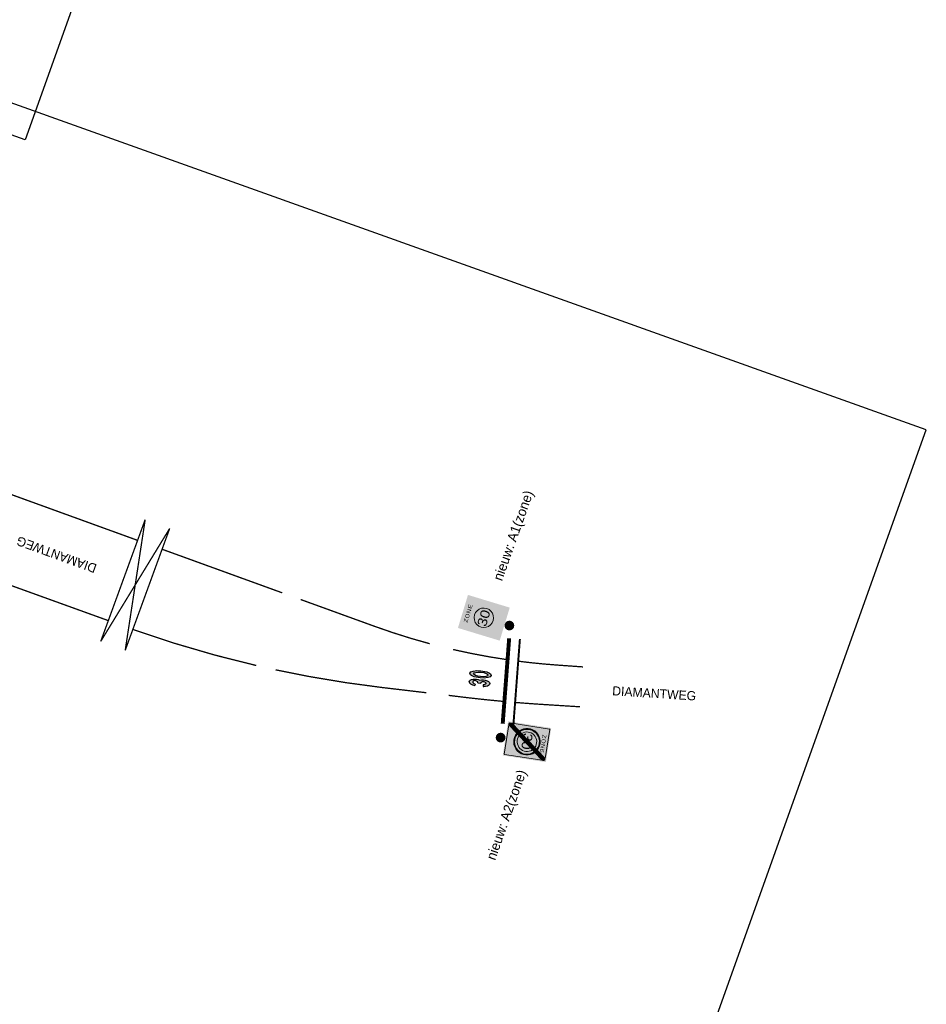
# Model space of a CAD drawing. Header units: metres. Extents: x 136326 to 138181, y 453212 to 454732.
# Tile 35 of 55: x 136632 to 136702, y 453867 to 453943. Entities that reach past the tile are written whole.
import ezdxf
from ezdxf.enums import TextEntityAlignment as Align

# ---------------------------------------------------------------- set-up
doc = ezdxf.new("R2010")
doc.units = ezdxf.units.M
doc.linetypes.add('LIJN1-1', pattern=[2, 1, -1])
for name, color, linetype in [('-DR-alg-bladkaders viewports', 7, 'Continuous'), ('-DR-alg-txt-straatnaam', 2, 'Continuous'), ('-DR-nw-inr-bebording-txt', 2, 'Continuous'), ('-DR-nw-mk-streep 1-1', 250, 'LIJN1-1'), ('-DR-nw-mk-streep ononderbroken', 7, 'Continuous'), ('-DR-nw-mk-streep stop', 7, 'Continuous'), ('-DR-nw-mk-symbolen', 7, 'Continuous')]:
    doc.layers.add(name, color=color, linetype=linetype)
doc.layers.add('-DR-alg-hulplijnen', color=210, linetype='Continuous', plot=False)
doc.layers.add('mob_bebording', color=7, linetype='Continuous', lineweight=0)
doc.styles.add('Drong', font='txt', dxfattribs={"height": 1.8})
doc.styles.add('eurostile', font='txt')
doc.styles.add('Style-Verkeersborden', font='Verkeersborden.shx')

# ---------------------------------------------------------------- blocks, each defined once
blk = doc.blocks.new('bord_A01-ZB')
at = {"layer": 'mob_bebording', "linetype": 'Continuous', "lineweight": 0}
h = blk.add_hatch(color=254, dxfattribs=at)
h.paths.add_polyline_path([(0.2650000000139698, -1.164153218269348e-10), (0, 0), (-0.2650000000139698, 0), (-0.2649999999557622, 0.6699999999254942), (0.2650000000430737, 0.6699999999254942)])
h.paths.add_polyline_path([(0.2399999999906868, 0.009999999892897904), (-0.2400000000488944, 0.009999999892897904, -0.414213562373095), (-0.2550000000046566, 0.0249999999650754), (-0.2550000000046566, 0.6449999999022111, -0.414213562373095), (-0.2399999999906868, 0.659999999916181), (0.2400000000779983, 0.6599999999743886, -0.414213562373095), (0.2550000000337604, 0.6449999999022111), (0.2550000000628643, 0.02499999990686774, -0.414213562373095)], flags=17)
h = blk.add_hatch(color=7, dxfattribs=at)
h.paths.add_polyline_path([(0.2550000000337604, 0.02500000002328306), (0.2550000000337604, 0.6449999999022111, 0.414213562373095), (0.2400000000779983, 0.6599999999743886), (-0.2399999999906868, 0.659999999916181, 0.414213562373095), (-0.2550000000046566, 0.6449999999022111), (-0.2550000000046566, 0.0249999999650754, 0.414213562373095), (-0.2400000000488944, 0.009999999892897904), (0.2399999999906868, 0.009999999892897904, 0.414213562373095)])
h.paths.add_polyline_path([(0.2400000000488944, 0.02000000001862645), (-0.2399999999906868, 0.01999999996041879, -0.414213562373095), (-0.2449999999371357, 0.0249999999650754), (-0.2449999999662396, 0.6449999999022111, -0.414213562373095), (-0.2399999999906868, 0.6500000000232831), (0.2400000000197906, 0.6499999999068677, -0.414213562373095), (0.245000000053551, 0.6449999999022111), (0.2449999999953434, 0.02499999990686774, -0.414213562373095)])
h = blk.add_hatch(color=254, dxfattribs=at)
h.paths.add_polyline_path([(0.245000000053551, 0.0249999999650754), (0.245000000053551, 0.6449999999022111, 0.414213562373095), (0.2400000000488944, 0.6500000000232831), (-0.2399999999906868, 0.6499999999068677, 0.414213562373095), (-0.2449999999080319, 0.6449999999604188), (-0.2449999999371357, 0.0249999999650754, 0.414213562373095), (-0.2399999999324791, 0.02000000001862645), (0.2399999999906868, 0.01999999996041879, 0.414213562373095)])
edge = h.paths.add_edge_path(flags=17)
edge.add_arc((7.275957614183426e-11, 0.3349999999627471), 0.204, 0, 360)
h = blk.add_hatch(color=10, dxfattribs=at)
edge = h.paths.add_edge_path()
edge.add_arc((7.275957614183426e-11, 0.3349999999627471), 0.204, 0, 360)
edge = h.paths.add_edge_path()
edge.add_arc((7.275957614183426e-11, 0.3349999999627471), 0.1972, 0, 360)
h = blk.add_hatch(color=254, dxfattribs=at)
edge = h.paths.add_edge_path()
edge.add_arc((7.275957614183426e-11, 0.3349999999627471), 0.1972, 0, 360)
edge = h.paths.add_edge_path(flags=17)
edge.add_arc((7.275957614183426e-11, 0.3349999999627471), 0.1904, 0, 360)
h = blk.add_hatch(color=10, dxfattribs=at)
edge = h.paths.add_edge_path()
edge.add_arc((7.275957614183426e-11, 0.3349999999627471), 0.1904, 0, 360)
edge = h.paths.add_edge_path()
edge.add_arc((7.275957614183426e-11, 0.3349999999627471), 0.1496, 0, 360)
h = blk.add_hatch(color=254, dxfattribs=at)
edge = h.paths.add_edge_path()
edge.add_arc((5.820766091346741e-11, 0.3349999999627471), 0.1496000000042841, 0, 180)
edge.add_arc((5.820766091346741e-11, 0.3349999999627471), 0.1496000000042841, 180, 360)
at = {"layer": 'mob_bebording', "color": 254, "linetype": 'Continuous', "lineweight": 0, "flags": 128}
blk.add_lwpolyline([(0.1496000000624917, 0.3349999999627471, 1), (-0.1495999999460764, 0.3349999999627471, 1)], format="xyb", close=True, dxfattribs=at)
at = {"layer": 'mob_bebording', "color": 7, "linetype": 'Continuous', "lineweight": 0, "style": 'Style-Verkeersborden', "width": 1.19047619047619}
blk.add_text('30', height=0.1428, dxfattribs=at).set_placement((-0.004804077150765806, 0.3350000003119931), align=Align.MIDDLE_CENTER)
at = {"layer": 'mob_bebording', "color": 7, "linetype": 'Continuous', "lineweight": 0, "insert": (-0.002640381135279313, 0.584499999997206), "char_height": 0.05999999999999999, "attachment_point": 5, "line_spacing_factor": 0.6, "style": 'Style-Verkeersborden'}
blk.add_mtext('\\H1x;\\W1.16667;\\T1.112;ZONE', dxfattribs=at)
blk = doc.blocks.new('bord_A02-ZE')
at = {"layer": 'mob_bebording', "linetype": 'Continuous', "lineweight": 0}
h = blk.add_hatch(color=254, dxfattribs=at)
h.paths.add_polyline_path([(-0.2650000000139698, 0), (-0.2650000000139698, 0.6700000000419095), (0.2650000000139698, 0.6700000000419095), (0.2650000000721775, 1.164153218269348e-10), (0, 5.820766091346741e-11)])
h.paths.add_polyline_path([(0.2399999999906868, 0.01000000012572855), (-0.2399999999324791, 0.01000000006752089, -0.414213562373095), (-0.254999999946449, 0.02500000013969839), (-0.2550000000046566, 0.6450000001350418, -0.414213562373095), (-0.2400000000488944, 0.6600000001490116), (0.2399999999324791, 0.6600000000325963, -0.414213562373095), (0.254999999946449, 0.6450000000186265), (0.2550000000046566, 0.02500000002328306, -0.414213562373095)], flags=17)
h = blk.add_hatch(color=7, dxfattribs=at)
h.paths.add_polyline_path([(0.2550000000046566, 0.02500000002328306), (0.254999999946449, 0.6450000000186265, 0.414213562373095), (0.2399999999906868, 0.660000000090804), (-0.2399999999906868, 0.6600000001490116, 0.414213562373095), (-0.2550000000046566, 0.6450000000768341), (-0.254999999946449, 0.02500000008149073, 0.414213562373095), (-0.2399999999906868, 0.01000000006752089), (0.2399999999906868, 0.01000000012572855, 0.414213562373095)])
h.paths.add_polyline_path([(-0.2449999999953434, 0.02772995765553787), (-0.2449999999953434, 0.04403174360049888), (-0.1366471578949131, 0.1835287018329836), (-0.1324641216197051, 0.1889140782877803), (-0.1282802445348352, 0.1943005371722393), (-0.1031528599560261, 0.226650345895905), (0.07946038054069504, 0.4617525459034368), (0.1045877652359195, 0.4941023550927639), (0.1087716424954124, 0.4994888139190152), (0.1129546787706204, 0.5048741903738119), (0.2256796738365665, 0.6500000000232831), (0.2383419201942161, 0.6500000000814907), (0.1211533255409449, 0.4991276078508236), (0.1169807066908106, 0.4937556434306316), (0.1128079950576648, 0.4883835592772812), (0.08776907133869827, 0.4561476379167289), (-0.0956665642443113, 0.2199866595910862), (-0.1207054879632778, 0.1877507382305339), (-0.1248781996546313, 0.1823786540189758), (-0.129050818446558, 0.1770066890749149)])
h.paths.add_polyline_path([(-0.245000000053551, 0.6450000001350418, -0.414213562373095), (-0.2399999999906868, 0.6500000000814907), (0.2130174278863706, 0.6500000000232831), (0.1044526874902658, 0.5102302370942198), (0.1002485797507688, 0.5048177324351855), (0.0960421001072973, 0.4994021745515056), (0.07073488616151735, 0.4668208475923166), (-0.1102223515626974, 0.2338506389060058), (-0.1355295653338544, 0.2012693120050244), (-0.1397360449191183, 0.1958537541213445), (-0.1439401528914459, 0.1904412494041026), (-0.245000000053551, 0.06033352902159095)])
h.paths.add_polyline_path([(-0.2383419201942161, 0.02000000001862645), (-0.1211533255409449, 0.170872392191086), (-0.1169807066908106, 0.1762443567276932), (-0.1128079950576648, 0.1816164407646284), (-0.08776907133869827, 0.2138523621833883), (0.09566656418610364, 0.450013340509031), (0.1207054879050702, 0.4822492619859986), (0.124878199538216, 0.4876213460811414), (0.129050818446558, 0.4929933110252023), (0.245000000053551, 0.6422700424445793), (0.2449999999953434, 0.625968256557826), (0.1366471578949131, 0.4864712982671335), (0.1324641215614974, 0.4810859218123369), (0.1282802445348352, 0.4756994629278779), (0.1031528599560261, 0.4433496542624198), (-0.07946038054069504, 0.2082474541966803), (-0.1045877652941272, 0.1758976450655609), (-0.1087716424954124, 0.1705111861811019), (-0.1129546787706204, 0.1651258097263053), (-0.2256796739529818, 0.02000000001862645)])
h.paths.add_polyline_path([(0.2449999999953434, 0.02500000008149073, -0.414213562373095), (0.2399999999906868, 0.02000000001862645), (-0.2130174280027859, 0.02000000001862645), (-0.1044526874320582, 0.1597697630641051), (-0.1002485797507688, 0.1651822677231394), (-0.09604210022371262, 0.1705978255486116), (-0.07073488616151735, 0.2031791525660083), (0.1102223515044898, 0.4361493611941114), (0.1355295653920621, 0.4687306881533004), (0.1397360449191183, 0.4741462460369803), (0.1439401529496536, 0.4795587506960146), (0.245000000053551, 0.6096664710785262)])
h = blk.add_hatch(color=254, dxfattribs=at)
edge = h.paths.add_edge_path()
edge.add_arc((-0.2399999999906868, 0.6450000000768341), 0.005000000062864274, 90, 180)
edge.add_line((-0.245000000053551, 0.6450000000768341), (-0.245000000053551, 0.06033352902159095))
edge.add_line((-0.245000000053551, 0.06033352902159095), (-0.1439401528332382, 0.1904412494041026))
edge.add_arc((-9.495378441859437e-11, 0.3349999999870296), 0.2039999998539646, 59.20132646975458, 225.122853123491, ccw=False)
edge.add_line((0.1044526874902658, 0.5102302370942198), (0.2130174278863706, 0.6500000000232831))
edge.add_line((0.2130174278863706, 0.6500000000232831), (-0.2399999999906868, 0.6500000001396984))
h = blk.add_hatch(color=254, dxfattribs=at)
edge = h.paths.add_edge_path()
edge.add_arc((0.2399999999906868, 0.02500000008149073), 0.005000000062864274, 270, 360)
edge.add_line((0.245000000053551, 0.02500000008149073), (0.245000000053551, 0.6096664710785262))
edge.add_line((0.245000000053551, 0.6096664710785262), (0.1439401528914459, 0.4795587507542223))
edge.add_arc((1.531615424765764e-10, 0.3350000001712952), 0.2039999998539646, -120.79867353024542, 45.122853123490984, ccw=False)
edge.add_line((-0.1044526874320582, 0.1597697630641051), (-0.2130174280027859, 0.02000000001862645))
edge.add_line((-0.2130174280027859, 0.02000000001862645), (0.2399999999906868, 0.02000000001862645))
at = {"layer": 'mob_bebording', "linetype": 'Continuous', "lineweight": 0, "extrusion": (0, 0, -0.9999999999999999)}
h = blk.add_hatch(color=254, dxfattribs=at)
edge = h.paths.add_edge_path()
edge.add_ellipse((2.537754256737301e-09, 0.3350000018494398), major_axis=(-0.2039999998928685, 0), ratio=1, start_angle=303.6211806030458, end_angle=306.433462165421)
edge.add_line((-0.1211533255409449, 0.4991276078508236), (-0.2383419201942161, 0.6500000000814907))
edge.add_line((-0.2383419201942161, 0.6500000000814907), (-0.2256796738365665, 0.6500000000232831))
edge.add_line((-0.2256796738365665, 0.6500000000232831), (-0.1129546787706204, 0.5048741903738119))
h = blk.add_hatch(color=254, dxfattribs=at)
edge = h.paths.add_edge_path()
edge.add_ellipse((2.878834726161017e-09, 0.3350000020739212), major_axis=(-0.2040000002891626, 0), ratio=1, start_angle=309.2423601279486, end_angle=312.0546416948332)
edge.add_line((-0.1366471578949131, 0.4864712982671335), (-0.2449999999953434, 0.625968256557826))
edge.add_line((-0.2449999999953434, 0.625968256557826), (-0.245000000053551, 0.6422700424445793))
edge.add_line((-0.245000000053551, 0.6422700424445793), (-0.1290508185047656, 0.4929933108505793))
h = blk.add_hatch(color=252, dxfattribs=at)
edge = h.paths.add_edge_path()
edge.add_ellipse((-2.829310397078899e-11, 0.3350000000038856), major_axis=(-0.1971999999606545, 0), ratio=1, start_angle=135.1211727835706, end_angle=300.5546476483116)
edge.add_line((-0.1002485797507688, 0.5048177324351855), (-0.1044526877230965, 0.5102302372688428))
edge.add_ellipse((-3.138909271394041e-12, 0.3350000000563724), major_axis=(-0.2040000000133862, 0), ratio=1, start_angle=134.8771468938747, end_angle=300.7986735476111, ccw=False)
edge.add_line((0.1439401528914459, 0.1904412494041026), (0.1397360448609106, 0.1958537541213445))
h = blk.add_hatch(color=254, dxfattribs=at)
edge = h.paths.add_edge_path()
edge.add_ellipse((5.701057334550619e-11, 0.335000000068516), major_axis=(-0.1903999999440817, 0), ratio=1, start_angle=135.3827766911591, end_angle=300.2930437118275)
edge.add_line((-0.0960421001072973, 0.4994021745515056), (-0.1002485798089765, 0.5048177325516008))
edge.add_ellipse((-3.573239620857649e-11, 0.335000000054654), major_axis=(-0.1972000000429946, 0), ratio=1, start_angle=135.1211727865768, end_angle=300.5546476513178, ccw=False)
edge.add_line((0.1397360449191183, 0.1958537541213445), (0.1355295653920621, 0.2012693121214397))
h = blk.add_hatch(color=252, dxfattribs=at)
edge = h.paths.add_edge_path()
edge.add_ellipse((3.359862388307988e-11, 0.3350000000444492), major_axis=(-0.1495999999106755, 0), ratio=1, start_angle=137.4578744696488, end_angle=298.2179459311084)
edge.add_line((-0.07073488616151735, 0.4668208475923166), (-0.09604210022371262, 0.4994021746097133))
edge.add_ellipse((-4.1865257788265e-11, 0.3350000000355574), major_axis=(-0.1904000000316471, 0), ratio=1, start_angle=135.3827766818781, end_angle=300.29304370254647, ccw=False)
edge.add_line((0.1355295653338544, 0.2012693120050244), (0.1102223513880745, 0.2338506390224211))
at = {"layer": 'mob_bebording', "linetype": 'Continuous', "lineweight": 0}
h = blk.add_hatch(color=254, dxfattribs=at)
edge = h.paths.add_edge_path()
edge.add_arc((-1.386672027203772e-11, 0.3350000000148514), 0.1496000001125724, 61.78205404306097, 222.5421255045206)
edge.add_line((-0.1102223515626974, 0.2338506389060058), (0.07073488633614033, 0.4668208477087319))
h = blk.add_hatch(color=252, dxfattribs=at)
edge = h.paths.add_edge_path()
edge.add_arc((5.866258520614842e-11, 0.3350000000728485), 0.2039999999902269, 239.2013264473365, 405.122853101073)
edge.add_line((0.1439401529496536, 0.4795587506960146), (0.1397360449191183, 0.4741462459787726))
edge.add_arc((4.530372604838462e-12, 0.3350000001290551), 0.1971999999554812, -120.55464766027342, 44.8788272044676, ccw=False)
edge.add_line((-0.1002485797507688, 0.1651822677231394), (-0.1044526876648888, 0.1597697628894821))
h = blk.add_hatch(color=254, dxfattribs=at)
edge = h.paths.add_edge_path()
edge.add_arc((-6.742210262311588e-10, 0.3349999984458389), 0.1495999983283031, 226.4075219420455, 230.2467670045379)
edge.add_line((-0.0956665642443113, 0.2199866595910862), (0.08776907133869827, 0.4561476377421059))
edge.add_arc((2.376657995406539e-09, 0.3349999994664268), 0.1495999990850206, 54.07741319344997, 57.91665825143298)
edge.add_line((0.07946038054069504, 0.4617525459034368), (-0.1031528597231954, 0.226650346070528))
h = blk.add_hatch(color=254, dxfattribs=at)
edge = h.paths.add_edge_path()
edge.add_arc((2.247526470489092e-11, 0.3350000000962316), 0.1972000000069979, 239.4453523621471, 404.8788272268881)
edge.add_line((0.1397360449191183, 0.4741462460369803), (0.1355295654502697, 0.4687306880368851))
edge.add_arc((2.405182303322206e-11, 0.3350000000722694), 0.1904000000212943, -120.29304372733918, 44.617223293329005, ccw=False)
edge.add_line((-0.09604210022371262, 0.1705978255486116), (-0.1002485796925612, 0.1651822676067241))
h = blk.add_hatch(color=252, dxfattribs=at)
edge = h.paths.add_edge_path()
edge.add_arc((-1.276156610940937e-11, 0.3350000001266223), 0.1904000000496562, 239.7069562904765, 404.6172233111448)
edge.add_line((0.1355295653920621, 0.4687306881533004), (0.1102223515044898, 0.4361493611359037))
edge.add_arc((9.180628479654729e-11, 0.3350000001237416), 0.149599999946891, -118.2179459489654, 42.542125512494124, ccw=False)
edge.add_line((-0.07073488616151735, 0.2031791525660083), (-0.09604210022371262, 0.1705978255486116))
at = {"layer": 'mob_bebording', "linetype": 'Continuous', "lineweight": 0, "extrusion": (0, 0, -0.9999999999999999)}
h = blk.add_hatch(color=252, dxfattribs=at)
edge = h.paths.add_edge_path()
edge.add_ellipse((-2.376657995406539e-09, 0.3349999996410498), major_axis=(-0.1495999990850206, 0), ratio=1, start_angle=302.083341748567, end_angle=305.92258680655)
edge.add_line((-0.08776907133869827, 0.4561476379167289), (-0.1128079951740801, 0.4883835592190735))
edge.add_ellipse((2.211563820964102e-09, 0.3349999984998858), major_axis=(-0.1904000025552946, 0), ratio=1, start_angle=303.3193799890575, end_angle=306.33312147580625, ccw=False)
edge.add_line((-0.1045877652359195, 0.4941023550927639), (-0.07946038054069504, 0.4617525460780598))
at = {"layer": 'mob_bebording', "linetype": 'Continuous', "lineweight": 0}
h = blk.add_hatch(color=252, dxfattribs=at)
edge = h.paths.add_edge_path()
edge.add_arc((2.708737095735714e-09, 0.3349999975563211), 0.1904000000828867, 47.64356039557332, 50.65730188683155)
edge.add_line((0.1207054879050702, 0.4822492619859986), (0.09566656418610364, 0.4500133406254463))
edge.add_arc((2.498230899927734e-09, 0.3349999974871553), 0.1496000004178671, 46.407523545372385, 50.24676860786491, ccw=False)
edge.add_line((0.1031528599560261, 0.4433496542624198), (0.1282802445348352, 0.4756994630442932))
at = {"layer": 'mob_bebording', "linetype": 'Continuous', "lineweight": 0, "extrusion": (0, 0, -0.9999999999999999)}
h = blk.add_hatch(color=254, dxfattribs=at)
edge = h.paths.add_edge_path()
edge.add_ellipse((-1.157046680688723e-12, 0.3350000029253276), major_axis=(-0.1903999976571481, 0), ratio=1, start_angle=303.3193802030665, end_angle=306.3331216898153)
edge.add_line((-0.1128079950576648, 0.4883835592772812), (-0.1169807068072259, 0.4937556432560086))
edge.add_ellipse((3.407687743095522e-09, 0.3350000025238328), major_axis=(-0.19720000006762, 0), ratio=1, start_angle=303.47549956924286, end_angle=306.3850230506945, ccw=False)
edge.add_line((-0.1087716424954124, 0.4994888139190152), (-0.1045877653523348, 0.4941023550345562))
h = blk.add_hatch(color=252, dxfattribs=at)
edge = h.paths.add_edge_path()
edge.add_ellipse((-2.176832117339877e-09, 0.3350000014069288), major_axis=(-0.1971999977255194, 0), ratio=1, start_angle=303.4754980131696, end_angle=306.3850214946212)
edge.add_line((-0.1169807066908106, 0.4937556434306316), (-0.1211533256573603, 0.4991276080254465))
edge.add_ellipse((-1.077405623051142e-09, 0.3349999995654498), major_axis=(-0.2039999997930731, 0), ratio=1, start_angle=303.62117940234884, end_angle=306.43346096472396, ccw=False)
edge.add_line((-0.1129546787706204, 0.5048741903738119), (-0.1087716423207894, 0.4994888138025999))
at = {"layer": 'mob_bebording', "linetype": 'Continuous', "lineweight": 0}
h = blk.add_hatch(color=254, dxfattribs=at)
edge = h.paths.add_edge_path()
edge.add_arc((6.609710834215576e-10, 0.3349999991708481), 0.1972000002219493, 47.79967820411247, 50.70920169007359)
edge.add_line((0.124878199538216, 0.4876213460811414), (0.1207054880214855, 0.4822492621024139))
edge.add_arc((-1.6584969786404e-09, 0.334999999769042), 0.1904000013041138, 47.643558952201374, 50.657300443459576, ccw=False)
edge.add_line((0.1282802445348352, 0.4756994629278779), (0.1324641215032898, 0.4810859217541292))
h = blk.add_hatch(color=252, dxfattribs=at)
edge = h.paths.add_edge_path()
edge.add_arc((-4.035381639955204e-09, 0.3349999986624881), 0.2040000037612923, 47.9453587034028, 50.75764027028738)
edge.add_line((0.129050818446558, 0.4929933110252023), (0.1248781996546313, 0.487621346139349))
edge.add_arc((7.482825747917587e-10, 0.3350000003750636), 0.197199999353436, 47.79967798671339, 50.70920147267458, ccw=False)
edge.add_line((0.1324641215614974, 0.4810859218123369), (0.1366471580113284, 0.4864712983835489))
h = blk.add_hatch(color=254, dxfattribs=at)
edge = h.paths.add_edge_path()
edge.add_arc((1.54257022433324e-09, 0.3349999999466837), 0.1495999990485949, 46.4075226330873, 50.24676769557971)
edge.add_line((0.09566656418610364, 0.450013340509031), (-0.08776907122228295, 0.213852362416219))
edge.add_arc((-1.450101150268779e-09, 0.3349999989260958), 0.1495999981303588, 234.0774125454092, 237.9166576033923)
edge.add_line((-0.07946038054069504, 0.2082474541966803), (0.1031528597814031, 0.4433496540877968))
h = blk.add_hatch(color=254, dxfattribs=at)
edge = h.paths.add_edge_path()
edge.add_arc((4.790352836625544e-11, 0.3350000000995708), 0.1496000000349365, 241.7820540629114, 402.542125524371)
edge.add_line((0.1102223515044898, 0.4361493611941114), (-0.07073488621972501, 0.2031791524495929))
at = {"layer": 'mob_bebording', "linetype": 'Continuous', "lineweight": 0, "extrusion": (0, 0, -0.9999999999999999)}
h = blk.add_hatch(color=254, dxfattribs=at)
edge = h.paths.add_edge_path()
edge.add_ellipse((-2.907938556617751e-09, 0.3349999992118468), major_axis=(-0.2040000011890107, 0), ratio=1, start_angle=129.242359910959, end_angle=132.0546414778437)
edge.add_line((0.1366471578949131, 0.1835287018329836), (0.2449999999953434, 0.04403174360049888))
edge.add_line((0.2449999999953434, 0.04403174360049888), (0.2449999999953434, 0.02772995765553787))
edge.add_line((0.2449999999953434, 0.02772995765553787), (0.129050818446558, 0.1770066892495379))
h = blk.add_hatch(color=254, dxfattribs=at)
edge = h.paths.add_edge_path()
edge.add_ellipse((-1.955566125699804e-10, 0.3349999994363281), major_axis=(-0.2039999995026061, 0), ratio=1, start_angle=123.6211798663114, end_angle=126.4334614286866)
edge.add_line((0.1211533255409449, 0.170872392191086), (0.2383419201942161, 0.02000000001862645))
edge.add_line((0.2383419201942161, 0.02000000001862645), (0.2256796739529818, 0.02000000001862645))
edge.add_line((0.2256796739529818, 0.02000000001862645), (0.1129546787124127, 0.165125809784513))
at = {"layer": 'mob_bebording', "linetype": 'Continuous', "lineweight": 0}
h = blk.add_hatch(color=252, dxfattribs=at)
edge = h.paths.add_edge_path()
edge.add_arc((5.250136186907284e-09, 0.3350000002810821), 0.2040000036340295, 227.9453582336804, 230.7576398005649)
edge.add_line((-0.129050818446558, 0.1770066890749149), (-0.124878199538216, 0.1823786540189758))
edge.add_arc((-1.865182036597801e-09, 0.335000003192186), 0.1972000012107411, 227.7996788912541, 230.7092023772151, ccw=False)
edge.add_line((-0.1324641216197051, 0.1889140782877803), (-0.1366471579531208, 0.183528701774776))
h = blk.add_hatch(color=254, dxfattribs=at)
edge = h.paths.add_edge_path()
edge.add_arc((-6.900704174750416e-10, 0.3349999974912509), 0.1971999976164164, 227.7996775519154, 230.7092010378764)
edge.add_line((-0.1248781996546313, 0.1823786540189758), (-0.1207054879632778, 0.1877507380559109))
edge.add_arc((5.812424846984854e-10, 0.3350000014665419), 0.1904000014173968, 227.6435594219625, 230.6573009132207, ccw=False)
edge.add_line((-0.1282802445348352, 0.1943005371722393), (-0.1324641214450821, 0.1889140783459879))
h = blk.add_hatch(color=252, dxfattribs=at)
edge = h.paths.add_edge_path()
edge.add_arc((-3.815095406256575e-09, 0.3350000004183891), 0.1903999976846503, 227.6435602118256, 230.6573017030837)
edge.add_line((-0.1207054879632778, 0.1877507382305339), (-0.09566656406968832, 0.2199866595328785))
edge.add_arc((-2.440023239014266e-09, 0.3350000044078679), 0.149600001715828, 226.4075239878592, 230.2467690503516, ccw=False)
edge.add_line((-0.1031528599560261, 0.226650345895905), (-0.1282802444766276, 0.1943005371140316))
at = {"layer": 'mob_bebording', "linetype": 'Continuous', "lineweight": 0, "extrusion": (0, 0, -0.9999999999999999)}
h = blk.add_hatch(color=252, dxfattribs=at)
edge = h.paths.add_edge_path()
edge.add_ellipse((2.11862445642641e-09, 0.3350000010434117), major_axis=(-0.1971999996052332, 0), ratio=1, start_angle=123.475497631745, end_angle=126.3850211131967)
edge.add_line((0.1169807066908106, 0.1762443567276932), (0.1211533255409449, 0.1708723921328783))
edge.add_ellipse((-1.664527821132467e-10, 0.3349999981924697), major_axis=(-0.2039999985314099, 0), ratio=1, start_angle=123.62118005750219, end_angle=126.43346161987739, ccw=False)
edge.add_line((0.1129546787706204, 0.1651258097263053), (0.1087716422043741, 0.1705111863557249))
at = {"layer": 'mob_bebording', "linetype": 'Continuous', "lineweight": 0, "extrusion": (0, 0, -1)}
h = blk.add_hatch(color=254, dxfattribs=at)
edge = h.paths.add_edge_path()
edge.add_ellipse((1.078415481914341e-09, 0.3349999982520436), major_axis=(-0.1903999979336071, 0), ratio=1, start_angle=123.3193797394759, end_angle=126.3331212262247)
edge.add_line((0.1128079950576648, 0.1816164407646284), (0.1169807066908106, 0.1762443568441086))
edge.add_ellipse((-3.46589540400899e-09, 0.3349999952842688), major_axis=(-0.1971999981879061, 0), ratio=1, start_angle=123.47549995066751, end_angle=126.38502343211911, ccw=False)
edge.add_line((0.1087716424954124, 0.1705111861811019), (0.1045877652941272, 0.1758976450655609))
at = {"layer": 'mob_bebording', "linetype": 'Continuous', "lineweight": 0, "extrusion": (0, 0, -0.9999999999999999)}
h = blk.add_hatch(color=252, dxfattribs=at)
edge = h.paths.add_edge_path()
edge.add_ellipse((2.347554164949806e-09, 0.3350000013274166), major_axis=(-0.1495999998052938, 0), ratio=1, start_angle=122.0833415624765, end_angle=125.9225866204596)
edge.add_line((0.08776907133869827, 0.2138523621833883), (0.1128079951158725, 0.1816164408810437))
edge.add_ellipse((-1.105201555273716e-09, 0.3349999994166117), major_axis=(-0.1904000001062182, 0), ratio=1, start_angle=123.3193800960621, end_angle=126.33312158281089, ccw=False)
edge.add_line((0.1045877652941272, 0.1758976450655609), (0.07946038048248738, 0.2082474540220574))
at = {"layer": 'mob_bebording', "color": 254, "linetype": 'Continuous', "lineweight": 0, "flags": 128}
for points in [[(-0.2399999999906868, 0.6500000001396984, 0.414213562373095), (-0.245000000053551, 0.6450000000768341), (-0.245000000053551, 0.06033352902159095), (-0.1439401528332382, 0.1904412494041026, -0.8841150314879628), (0.1044526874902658, 0.5102302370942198), (0.2130174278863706, 0.6500000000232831)], [(0.2399999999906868, 0.02000000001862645, 0.414213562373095), (0.245000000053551, 0.02500000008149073), (0.245000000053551, 0.6096664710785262), (0.1439401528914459, 0.4795587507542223, -0.8841150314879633), (-0.1044526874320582, 0.1597697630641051), (-0.2130174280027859, 0.02000000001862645)], [(0.1129546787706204, 0.5048741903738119, -0.01227150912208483), (0.1211533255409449, 0.4991276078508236), (0.2383419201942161, 0.6500000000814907), (0.2256796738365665, 0.6500000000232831)], [(0.1290508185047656, 0.4929933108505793, -0.01227150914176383), (0.1366471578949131, 0.4864712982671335), (0.2449999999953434, 0.625968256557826), (0.245000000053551, 0.6422700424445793)], [(-0.1355295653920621, 0.2012693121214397, -0.8762840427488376), (0.0960421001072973, 0.4994021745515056), (0.1002485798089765, 0.5048177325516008, 0.8803280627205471), (-0.1397360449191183, 0.1958537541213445)], [(0.07073488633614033, 0.4668208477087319, 0.8447669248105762), (-0.1102223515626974, 0.2338506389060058)], [(-0.1031528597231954, 0.226650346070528, 0.01675343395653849), (-0.0956665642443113, 0.2199866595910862), (0.08776907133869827, 0.4561476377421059, 0.01675343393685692), (0.07946038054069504, 0.4617525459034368)], [(-0.1002485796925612, 0.1651822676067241, 0.8803280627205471), (0.1397360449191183, 0.4741462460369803), (0.1355295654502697, 0.4687306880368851, -0.8762840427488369), (-0.09604210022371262, 0.1705978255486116)], [(0.1045877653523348, 0.4941023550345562, -0.01315068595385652), (0.1128079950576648, 0.4883835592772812), (0.1169807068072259, 0.4937556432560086, 0.01269587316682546), (0.1087716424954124, 0.4994888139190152)], [(0.1324641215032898, 0.4810859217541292, 0.01269587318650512), (0.124878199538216, 0.4876213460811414), (0.1207054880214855, 0.4822492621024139, -0.01315068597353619), (0.1282802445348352, 0.4756994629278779)], [(0.1031528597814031, 0.4433496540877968, 0.01675343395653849), (0.09566656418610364, 0.450013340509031), (-0.08776907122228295, 0.213852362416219, 0.01675343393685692), (-0.07946038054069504, 0.2082474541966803)], [(-0.07073488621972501, 0.2031791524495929, 0.8447669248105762), (0.1102223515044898, 0.4361493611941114)], [(-0.129050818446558, 0.1770066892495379, -0.01227150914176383), (-0.1366471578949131, 0.1835287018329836), (-0.2449999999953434, 0.04403174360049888), (-0.2449999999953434, 0.02772995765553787)], [(-0.1129546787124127, 0.165125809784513, -0.01227150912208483), (-0.1211533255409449, 0.170872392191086), (-0.2383419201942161, 0.02000000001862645), (-0.2256796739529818, 0.02000000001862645)], [(-0.1324641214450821, 0.1889140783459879, 0.01269587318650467), (-0.1248781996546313, 0.1823786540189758), (-0.1207054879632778, 0.1877507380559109, -0.01315068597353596), (-0.1282802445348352, 0.1943005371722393)], [(-0.1045877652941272, 0.1758976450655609, -0.01315068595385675), (-0.1128079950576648, 0.1816164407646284), (-0.1169807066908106, 0.1762443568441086, 0.01269587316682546), (-0.1087716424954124, 0.1705111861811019)]]:
    blk.add_lwpolyline(points, format="xyb", close=True, dxfattribs=at)
at = {"layer": 'mob_bebording', "color": 252, "linetype": 'Continuous', "lineweight": 0, "flags": 128}
for points in [[(-0.1397360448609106, 0.1958537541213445, -0.8803280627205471), (0.1002485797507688, 0.5048177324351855), (0.1044526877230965, 0.5102302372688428, 0.8841150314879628), (-0.1439401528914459, 0.1904412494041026)], [(-0.1102223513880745, 0.2338506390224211, -0.8447669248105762), (0.07073488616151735, 0.4668208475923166), (0.09604210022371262, 0.4994021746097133, 0.8762840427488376), (-0.1355295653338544, 0.2012693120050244)], [(-0.1044526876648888, 0.1597697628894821, 0.8841150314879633), (0.1439401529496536, 0.4795587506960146), (0.1397360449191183, 0.4741462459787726, -0.8803280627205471), (-0.1002485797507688, 0.1651822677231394)], [(-0.09604210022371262, 0.1705978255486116, 0.8762840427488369), (0.1355295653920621, 0.4687306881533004), (0.1102223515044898, 0.4361493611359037, -0.8447669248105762), (-0.07073488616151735, 0.2031791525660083)], [(0.07946038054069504, 0.4617525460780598, -0.01675343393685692), (0.08776907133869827, 0.4561476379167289), (0.1128079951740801, 0.4883835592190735, 0.01315068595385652), (0.1045877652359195, 0.4941023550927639)], [(0.1282802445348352, 0.4756994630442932, 0.01315068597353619), (0.1207054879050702, 0.4822492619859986), (0.09566656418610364, 0.4500133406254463, -0.01675343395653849), (0.1031528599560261, 0.4433496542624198)], [(0.1087716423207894, 0.4994888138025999, -0.01269587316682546), (0.1169807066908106, 0.4937556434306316), (0.1211533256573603, 0.4991276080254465, 0.01227150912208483), (0.1129546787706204, 0.5048741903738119)], [(0.1366471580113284, 0.4864712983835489, 0.01227150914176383), (0.129050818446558, 0.4929933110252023), (0.1248781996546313, 0.487621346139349, -0.01269587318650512), (0.1324641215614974, 0.4810859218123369)], [(-0.1366471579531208, 0.183528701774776, 0.01227150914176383), (-0.129050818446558, 0.1770066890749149), (-0.124878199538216, 0.1823786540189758, -0.01269587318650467), (-0.1324641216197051, 0.1889140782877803)], [(-0.1282802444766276, 0.1943005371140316, 0.01315068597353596), (-0.1207054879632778, 0.1877507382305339), (-0.09566656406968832, 0.2199866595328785, -0.01675343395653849), (-0.1031528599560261, 0.226650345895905)], [(-0.1087716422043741, 0.1705111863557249, -0.01269587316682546), (-0.1169807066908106, 0.1762443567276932), (-0.1211533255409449, 0.1708723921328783, 0.01227150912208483), (-0.1129546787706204, 0.1651258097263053)], [(-0.07946038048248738, 0.2082474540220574, -0.01675343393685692), (-0.08776907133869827, 0.2138523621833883), (-0.1128079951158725, 0.1816164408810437, 0.01315068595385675), (-0.1045877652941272, 0.1758976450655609)]]:
    blk.add_lwpolyline(points, format="xyb", close=True, dxfattribs=at)
at = {"layer": 'mob_bebording', "color": 252, "linetype": 'Continuous', "lineweight": 0, "style": 'Style-Verkeersborden', "width": 1.19047619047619}
blk.add_text('30', height=0.1428, dxfattribs=at).set_placement((-0.004804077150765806, 0.3350000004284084), align=Align.MIDDLE_CENTER)
at = {"layer": 'mob_bebording', "color": 7, "linetype": 'Continuous', "lineweight": 0, "insert": (-0.002640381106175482, 0.5845000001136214), "char_height": 0.05999999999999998, "attachment_point": 5, "line_spacing_factor": 0.6, "style": 'Style-Verkeersborden'}
blk.add_mtext('\\H1x;\\W1.16667;\\T1.112;ZONE', dxfattribs=at)
blk = doc.blocks.new('0')
for centre, major_axis, ratio in [((0.2759167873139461, 2.842170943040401e-14), (0, 0.8202494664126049), 0.3363815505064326), ((0.2706929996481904, -0.02024946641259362), (0, 0.5581271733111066), 0.3058317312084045)]:
    blk.add_ellipse(centre, major_axis=major_axis, ratio=ratio)
blk = doc.blocks.new('N-SVW-MARKERING_SYMBOOL_30_1.6')
h = blk.add_hatch(color=256)
edge = h.paths.add_edge_path()
edge.add_ellipse((-0.05459842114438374, 1.127627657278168), major_axis=(0.02063955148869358, 0.1954964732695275), ratio=0.6588774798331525, start_angle=180.0000000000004, end_angle=453.9791435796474, ccw=False)
edge.add_line((-0.07523797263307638, 0.9321311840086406), (-0.08392611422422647, 0.7024370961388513))
edge.add_ellipse((-0.05982220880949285, 0.5073781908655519), major_axis=(0.02063955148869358, -0.1954964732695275), ratio=0.6588774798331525, start_angle=-93.97914357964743, end_angle=181.544517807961, ccw=False)
edge.add_line((-0.1897521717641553, 0.507378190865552), (-0.3106623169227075, 0.4910549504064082))
edge.add_ellipse((-0.05459842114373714, 0.7965665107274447), major_axis=(0, 0.8202494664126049), ratio=0.3363815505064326, start_angle=471.8675207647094, end_angle=474.2813936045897)
edge.add_ellipse((-0.05982220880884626, 0.5073781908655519), major_axis=(0, 0.4891883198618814), ratio=0.5059083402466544, start_angle=95.64435865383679, end_angle=308.3954950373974)
edge.add_ellipse((-0.05459842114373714, 1.127627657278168), major_axis=(0, 0.4891883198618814), ratio=0.5059083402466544, start_angle=229.6970258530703, end_angle=360)
edge.add_ellipse((-0.05459842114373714, 0.7965665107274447), major_axis=(0, 0.8202494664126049), ratio=0.3363815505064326, start_angle=360, end_angle=424.738198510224)
edge.add_line((-0.304128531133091, 1.146612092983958), (-0.1845283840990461, 1.127627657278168))
edge = h.paths.add_edge_path()
edge.add_ellipse((0.5972144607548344, 0.7965665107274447), major_axis=(8.282839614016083e-17, 0.820249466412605), ratio=0.3363815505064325, start_angle=0, end_angle=360)
edge = h.paths.add_edge_path(flags=16)
edge.add_ellipse((0.5919906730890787, 0.7763170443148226), major_axis=(1.587916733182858e-16, 0.5581271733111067), ratio=0.3058317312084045, start_angle=0, end_angle=360)
for points in [[(-0.1845283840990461, 1.127627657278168), (-0.3041285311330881, 1.146612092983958)], [(-0.07523797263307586, 0.9321311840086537), (-0.08392611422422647, 0.7024370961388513)], [(-0.1897521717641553, 0.5073781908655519), (-0.3106623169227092, 0.4910549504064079)]]:
    blk.add_lwpolyline(points)
for centre, major_axis, ratio, start_param, end_param in [((-0.05459842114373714, 0.7965665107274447), (0, 0.8202494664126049), 0.3363815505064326, 6.283185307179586, 7.413080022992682), ((-0.05459842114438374, 1.127627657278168), (0.02063955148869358, 0.1954964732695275), 0.6588774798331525, 3.114635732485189, 7.923430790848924), ((-0.05459842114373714, 0.7965665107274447), (0, 0.8202494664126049), 0.3363815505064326, 8.23564187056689, 8.277771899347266)]:
    blk.add_ellipse(centre, major_axis=major_axis, ratio=ratio, start_param=start_param, end_param=end_param)
at = {"extrusion": (0, 0, -1)}
for centre, major_axis, ratio, start_param, end_param in [((-0.05459842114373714, 1.127627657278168), (0, 0.4891883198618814), 0.5059083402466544, 0, 2.274215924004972), ((-0.05982220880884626, 0.5073781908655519), (0, 0.4891883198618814), 0.5059083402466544, 0.9006685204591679, 4.613876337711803), ((-0.05982220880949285, 0.5073781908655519), (0.02063955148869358, -0.1954964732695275), 0.6588774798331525, 3.114635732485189, 7.923430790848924)]:
    blk.add_ellipse(centre, major_axis=major_axis, ratio=ratio, start_param=start_param, end_param=end_param, dxfattribs=at)
blk.add_blockref('0', (0.3212976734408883, 0.7965665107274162))

msp = doc.modelspace()

# ---------------------------------------------------------------- hatches: boundary and pattern name
at = {"layer": 'mob_bebording', "linetype": 'Continuous', "lineweight": 0}
h = msp.add_hatch(color=251, dxfattribs=at)
edge = h.paths.add_edge_path(flags=0)
edge.add_arc((136669.8074080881, 453896.0664880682), 0.375, 0, 360)
h = msp.add_hatch(color=251, dxfattribs=at)
edge = h.paths.add_edge_path(flags=0)
edge.add_arc((136669.1312606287, 453887.4693780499), 0.375, 0, 360)

# ---------------------------------------------------------------- linework, layer by layer
at = {"layer": '-DR-alg-bladkaders viewports'}
for points in [[(136698.0804223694, 454116.4643013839), (136632.6352693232, 453933.3243508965), (136583.9607493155, 453950.7182150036), (136649.4059023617, 454133.8581654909)], [(136549.0630131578, 453965.6610350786), (136483.6251258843, 453782.5414169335), (136636.3656212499, 453727.9595244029), (136701.8035085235, 453911.079142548)]]:
    msp.add_lwpolyline(points, close=True, dxfattribs=at)
at = {"layer": '-DR-alg-hulplijnen', "flags": 128}
msp.add_lwpolyline([(136636.3656212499, 453727.9595244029), (136701.8035085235, 453911.079142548)], dxfattribs=at)
at = {"layer": '-DR-nw-mk-streep 1-1', "const_width": 0.1, "flags": 128}
for points in [[(136641.2734529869, 453902.6038119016), (136630.1354498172, 453906.6435461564)], [(136652.3750232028, 453898.5772918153), (136643.1536093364, 453901.9218824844)]]:
    msp.add_lwpolyline(points, dxfattribs=at)
for points in [[(136615.8018707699, 453904.7111880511, -0.01871401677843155), (136618.59218306, 453903.8241422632), (136639.0262275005, 453896.4459593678)], [(136663.6912197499, 453894.6749594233, -0.02143883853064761), (136659.4643273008, 453896.0060136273), (136653.7864886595, 453898.0653557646)], [(136640.9079545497, 453895.7683339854, 0.02795236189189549), (136650.376799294, 453893.0005709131)], [(136669.6659387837, 453893.4440949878, -0.02055915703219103), (136665.4888166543, 453894.226890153)], [(136675.4658715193, 453892.8929364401), (136673.3617582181, 453893.0427196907, -0.01398462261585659), (136670.4848024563, 453893.3319160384)], [(136663.4307874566, 453890.9119282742), (136660.0102647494, 453891.3163191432, -0.0234090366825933), (136651.8582601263, 453892.6694530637)], [(136665.1526451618, 453890.7083618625, 0.009664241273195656), (136669.4230007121, 453890.2389755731, 0.009664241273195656)], [(136670.2449684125, 453890.1677485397, 0.004487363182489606), (136672.2344728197, 453890.0207518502), (136675.2338987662, 453889.8324841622)]]:
    msp.add_lwpolyline(points, format="xyb", dxfattribs=at)
at = {"layer": '-DR-nw-mk-streep ononderbroken', "const_width": 0.1, "flags": 128}
for points in [[(136638.4447722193, 453894.8526542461), (136641.8569284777, 453904.2026528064)], [(136638.4447722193, 453894.8526542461), (136643.7357295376, 453903.5170096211)], [(136640.3235732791, 453894.1670110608), (136641.8562508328, 453904.2007959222)], [(136640.3235732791, 453894.1670110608), (136643.7357295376, 453903.5170096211)]]:
    msp.add_lwpolyline(points, dxfattribs=at)
at = {"layer": '-DR-nw-mk-streep stop', "flags": 128}
for points, const_width in [([(136669.7908316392, 453895.091825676), (136669.2937000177, 453888.5330915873)], 0.3), ([(136670.6134719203, 453895.0294721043), (136670.1163402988, 453888.4707380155)], 0.15)]:
    msp.add_lwpolyline(points, dxfattribs=dict(at, const_width=const_width))

# ---------------------------------------------------------------- block references
at = {"layer": '-DR-nw-mk-symbolen', "rotation": 84.36350560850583}
msp.add_blockref('N-SVW-MARKERING_SYMBOOL_30_1.6', (136668.3241493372, 453891.6523630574), dxfattribs=at)
at = {"layer": 'mob_bebording', "color": 254, "linetype": 'Continuous', "lineweight": 0, "xscale": 5, "yscale": 5, "zscale": 5}
for name, p, rotation in [('bord_A01-ZB', (136669.4486036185, 453896.1755034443), 73.09967211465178), ('bord_A02-ZE', (136669.5017830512, 453887.4116014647), 261.137084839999)]:
    msp.add_blockref(name, p, dxfattribs=dict(at, rotation=rotation))

# ---------------------------------------------------------------- texts
at = {"layer": '-DR-alg-txt-straatnaam', "style": 'Drong'}
for rotation, p in [(160.0643803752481, (136638.1987025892, 453900.7375944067)), (356.4083756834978, (136677.6813661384, 453890.718179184))]:
    msp.add_text('DIAMANTWEG', height=0.7, rotation=rotation, dxfattribs=at).set_placement(p)
at = {"layer": '-DR-nw-inr-bebording-txt', "style": 'eurostile'}
for s, p in [('nieuw: A1(zone)', (136669.2415101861, 453899.4349698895)), ('nieuw: A2(zone)', (136668.7117607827, 453878.0032209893))]:
    msp.add_text(s, height=0.75, rotation=70.5, dxfattribs=at).set_placement(p)

doc.saveas('drawing.dxf')
